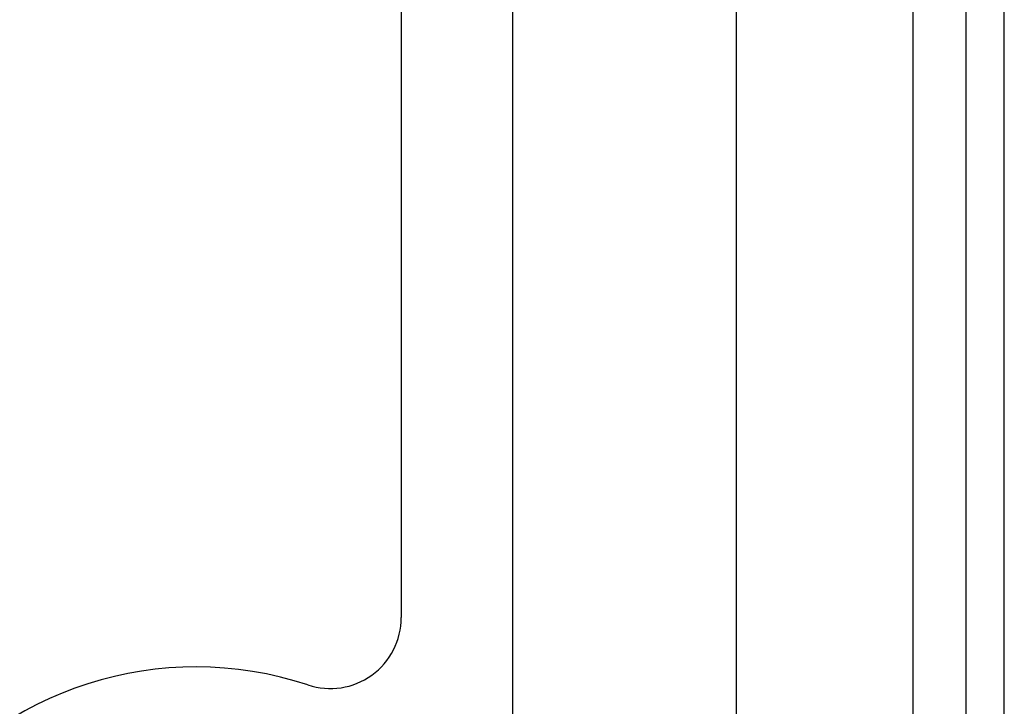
# Model space of a CAD drawing. Header units: inches. Extents: x 6 to 216, y 11 to 118.
# Tile 132 of 212: x 39.73 to 41.47, y 50.43 to 51.64. Entities that reach past the tile are written whole.
import ezdxf

# ---------------------------------------------------------------- set-up
doc = ezdxf.new("R2010")
doc.units = ezdxf.units.IN
doc.header["$MEASUREMENT"] = 0
doc.layers.add('Visible Edges(ANSI)', color=7, linetype='Continuous', lineweight=25)
doc.layers.add('Visible Tangent Edges(ANSI)', color=7, linetype='Continuous', lineweight=25)

msp = doc.modelspace()

# ---------------------------------------------------------------- linework, layer by layer
at = {"layer": 'Visible Edges(ANSI)'}
for p, q in [((41.3992, 79.6177), (41.3992, 20.1367)), ((41.4672, 20.1367), (41.4672, 79.6177)), ((40.6011, 50.2616), (40.6011, 75.1449)), ((40.9948, 75.1449), (40.9948, 50.2616)), ((40.4047, 74.817), (40.4047, 50.589))]:
    msp.add_line(p, q, dxfattribs=at)
for centre, radius, start, end in [((40.2797, 50.589), 0.125, 251.6191, 0), ((40.0432, 49.8772), 0.625, 71.6191, 288.3809)]:
    msp.add_arc(centre, radius, start, end, dxfattribs=at)
at = {"layer": 'Visible Tangent Edges(ANSI)'}
msp.add_line((41.3062, 79.6177), (41.3062, 20.1367), dxfattribs=at)

doc.saveas('drawing.dxf')
